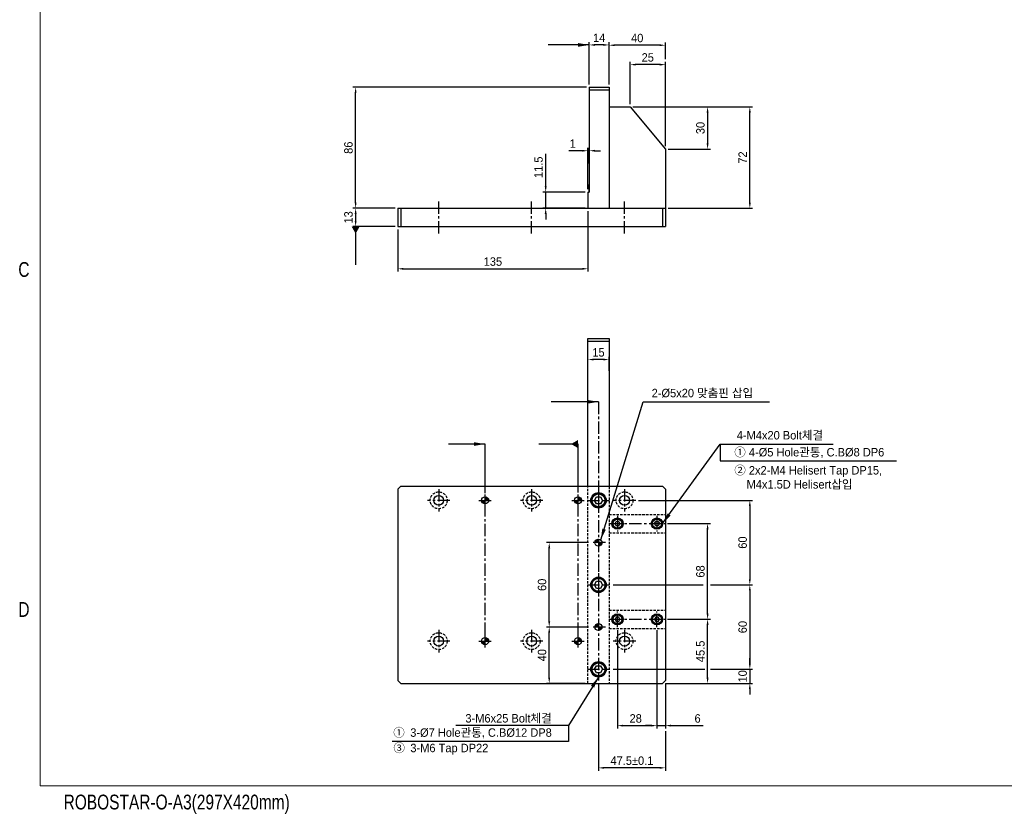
# Model space of a CAD drawing. Extents: x 2119 to 3465, y 864 to 1809.
# Tile 1 of 4: x 2120 to 2819, y 864 to 1428. Entities that reach past the tile are written whole.
import ezdxf
from ezdxf.enums import TextEntityAlignment as Align

# ---------------------------------------------------------------- set-up
doc = ezdxf.new("R2010")
doc.units = 0
doc.header["$LTSCALE"] = 7
doc.header["$MEASUREMENT"] = 0
doc.linetypes.add('CENTER', pattern=[2, 1.25, -0.25, 0.25, -0.25])
doc.linetypes.add('HIDDEN', pattern=[0.375, 0.25, -0.125])
doc.layers.get('0').update_dxf_attribs({"linetype": 'CONTINUOUS'})
doc.layers.get('DEFPOINTS').update_dxf_attribs({"linetype": 'CONTINUOUS'})
for name, color, linetype in [('3', 4, 'CONTINUOUS'), ('CEN', 3, 'CENTER'), ('CENTERLINE', 3, 'CENTER'), ('DIMENSION', 4, 'CONTINUOUS'), ('HATCHLINE', 1, 'CONTINUOUS'), ('HIDDENLINE', 5, 'HIDDEN')]:
    doc.layers.add(name, color=color, linetype=linetype)
doc.styles.get("Standard").update_dxf_attribs({"font": 'Gulim.ttf'})
doc.dimstyles.new('A3', dxfattribs={"dimscale": 2, "dimtxt": 3, "dimasz": 2, "dimexe": 1, "dimexo": 1, "dimgap": 1, "dimtad": 1, "dimdec": 4, "dimdsep": 46, "dimtxsty": 'Standard', "dimcen": 2.5, "dimclrd": 4, "dimclre": 4, "dimclrt": 9, "dimazin": 2, "dimtfac": 1, "dimtdec": 4, "dimtmove": 0, "dimatfit": 3, "dimfxl": 0, "dimtolj": 1, "dimarcsym": 0})
pattern_1 = [(135, (3140.19696, 834.9798), (0.2245064, 0.2245064), [])]

# ---------------------------------------------------------------- blocks, each defined once
blk = doc.blocks.new('A3-DJ')
at = {"const_width": 0.2}
for points in [[(30, 269), (30, 10)], [(30, 10), (410, 10)]]:
    blk.add_lwpolyline(points, dxfattribs=at)
at = {"layer": '3', "const_width": 0.05}
for points in [[(26, 149), (30, 149)], [(26, 80), (30, 80)]]:
    blk.add_lwpolyline(points, dxfattribs=at)
at = {"layer": '3', "width": 0.8}
for s, p in [('C', (26.72, 114.81)), ('D', (26.72, 45.81)), ('ROBOSTAR-O-A3(297X420mm)', (57.72, 6.36))]:
    blk.add_text(s, height=3, dxfattribs=at).set_placement(p, align=Align.MIDDLE)
blk = doc.blocks.new('*D70')
at = {"layer": 'DEFPOINTS', "color": 0}
for p in [(2553.44, 1366.03), (2578.44, 1336.03), (2608.44, 1336.03)]:
    blk.add_point(p, dxfattribs=at)
at = {"layer": 'DIMENSION', "color": 4, "lineweight": -2}
for p, q in [((2555.44, 1366.03), (2610.44, 1366.03)), ((2608.44, 1362.03), (2608.44, 1340.03)), ((2580.44, 1336.03), (2610.44, 1336.03))]:
    blk.add_line(p, q, dxfattribs=at)
at = {"layer": 'DIMENSION', "color": 4}
for points in [[(2607.77, 1362.03), (2609.11, 1362.03), (2608.44, 1366.03)], [(2607.77, 1340.03), (2609.11, 1340.03), (2608.44, 1336.03)]]:
    blk.add_solid(points, dxfattribs=at)
at = {"layer": 'DIMENSION', "color": 9, "insert": (2603.36, 1351.03), "char_height": 6, "attachment_point": 5, "rotation": 90}
blk.add_mtext('\\A1;30', dxfattribs=at)
blk = doc.blocks.new('*D71')
at = {"layer": 'DEFPOINTS', "color": 0}
for p in [(2553.44, 1366.03), (2638.44, 1366.03), (2578.44, 1294.03)]:
    blk.add_point(p, dxfattribs=at)
at = {"layer": 'DIMENSION', "color": 4, "lineweight": -2}
for p, q in [((2555.44, 1366.03), (2640.44, 1366.03)), ((2638.44, 1298.03), (2638.44, 1362.03)), ((2580.44, 1294.03), (2640.44, 1294.03))]:
    blk.add_line(p, q, dxfattribs=at)
at = {"layer": 'DIMENSION', "color": 4}
for points in [[(2637.77, 1362.03), (2639.11, 1362.03), (2638.44, 1366.03)], [(2637.77, 1298.03), (2639.11, 1298.03), (2638.44, 1294.03)]]:
    blk.add_solid(points, dxfattribs=at)
at = {"layer": 'DIMENSION', "color": 9, "insert": (2633.36, 1330.03), "char_height": 6, "attachment_point": 5, "rotation": 90}
blk.add_mtext('\\A1;72', dxfattribs=at)
blk = doc.blocks.new('*D72')
at = {"layer": 'DEFPOINTS', "color": 0}
for p in [(2358.44, 1380.03), (2524.44, 1380.03), (2388.44, 1294.03)]:
    blk.add_point(p, dxfattribs=at)
at = {"layer": 'DIMENSION', "color": 4, "lineweight": -2}
for p, q in [((2522.44, 1380.03), (2356.44, 1380.03)), ((2358.44, 1298.03), (2358.44, 1376.03)), ((2386.44, 1294.03), (2356.44, 1294.03))]:
    blk.add_line(p, q, dxfattribs=at)
at = {"layer": 'DIMENSION', "color": 4}
for points in [[(2357.77, 1376.03), (2359.11, 1376.03), (2358.44, 1380.03)], [(2357.77, 1298.03), (2359.11, 1298.03), (2358.44, 1294.03)]]:
    blk.add_solid(points, dxfattribs=at)
at = {"layer": 'DIMENSION', "color": 9, "insert": (2353.36, 1337.03), "char_height": 6, "attachment_point": 5, "rotation": 90}
blk.add_mtext('\\A1;86', dxfattribs=at)
blk = doc.blocks.new('*D73')
at = {"layer": 'DEFPOINTS', "color": 0}
for p in [(2553.44, 1396.03), (2553.44, 1366.03), (2578.44, 1336.03)]:
    blk.add_point(p, dxfattribs=at)
at = {"layer": 'DIMENSION', "color": 4, "lineweight": -2}
for p, q in [((2553.44, 1368.03), (2553.44, 1398.03)), ((2574.44, 1396.03), (2557.44, 1396.03)), ((2578.44, 1338.03), (2578.44, 1398.03))]:
    blk.add_line(p, q, dxfattribs=at)
at = {"layer": 'DIMENSION', "color": 4}
for points in [[(2557.44, 1396.7), (2557.44, 1395.36), (2553.44, 1396.03)], [(2574.44, 1396.7), (2574.44, 1395.36), (2578.44, 1396.03)]]:
    blk.add_solid(points, dxfattribs=at)
at = {"layer": 'DIMENSION', "color": 9, "insert": (2565.94, 1401.11), "char_height": 6, "attachment_point": 5}
blk.add_mtext('\\A1;25', dxfattribs=at)
blk = doc.blocks.new('*D74')
at = {"layer": 'DEFPOINTS', "color": 0}
for p in [(2523.44, 1334.88), (2524.44, 1323.75), (2523.44, 1305.53)]:
    blk.add_point(p, dxfattribs=at)
at = {"layer": 'DIMENSION', "color": 4, "lineweight": -2}
for p, q in [((2523.44, 1307.53), (2523.44, 1336.88)), ((2524.44, 1325.75), (2524.44, 1336.88)), ((2519.44, 1334.88), (2509.86, 1334.88)), ((2524.44, 1334.88), (2523.44, 1334.88)), ((2528.44, 1334.88), (2532.44, 1334.88))]:
    blk.add_line(p, q, dxfattribs=at)
at = {"layer": 'DIMENSION', "color": 4}
for points in [[(2519.44, 1335.54), (2519.44, 1334.21), (2523.44, 1334.88)], [(2528.44, 1335.54), (2528.44, 1334.21), (2524.44, 1334.88)]]:
    blk.add_solid(points, dxfattribs=at)
at = {"layer": 'DIMENSION', "color": 9, "insert": (2512.65, 1339.96), "char_height": 6, "attachment_point": 5}
blk.add_mtext('\\A1;1', dxfattribs=at)
blk = doc.blocks.new('*D75')
at = {"layer": 'DEFPOINTS', "color": 0}
for p in [(2523.44, 1294.03), (2388.44, 1281.03), (2523.44, 1251.03)]:
    blk.add_point(p, dxfattribs=at)
at = {"layer": 'DIMENSION', "color": 4, "lineweight": -2}
for p, q in [((2523.44, 1292.03), (2523.44, 1249.03)), ((2388.44, 1279.03), (2388.44, 1249.03)), ((2392.44, 1251.03), (2519.44, 1251.03))]:
    blk.add_line(p, q, dxfattribs=at)
at = {"layer": 'DIMENSION', "color": 4}
for points in [[(2392.44, 1251.7), (2392.44, 1250.36), (2388.44, 1251.03)], [(2519.44, 1251.7), (2519.44, 1250.36), (2523.44, 1251.03)]]:
    blk.add_solid(points, dxfattribs=at)
at = {"layer": 'DIMENSION', "color": 9, "insert": (2455.94, 1256.11), "char_height": 6, "attachment_point": 5}
blk.add_mtext('\\A1;135', dxfattribs=at)
blk = doc.blocks.new('*D76')
at = {"layer": 'DEFPOINTS', "color": 0}
for p in [(2523.44, 1305.53), (2493.44, 1294.03), (2523.44, 1294.03)]:
    blk.add_point(p, dxfattribs=at)
at = {"layer": 'DIMENSION', "color": 4, "lineweight": -2}
for p, q in [((2493.44, 1309.53), (2493.44, 1332.72)), ((2521.44, 1305.53), (2491.44, 1305.53)), ((2493.44, 1294.03), (2493.44, 1305.53)), ((2521.44, 1294.03), (2491.44, 1294.03)), ((2493.44, 1290.03), (2493.44, 1286.03))]:
    blk.add_line(p, q, dxfattribs=at)
at = {"layer": 'DIMENSION', "color": 4}
for points in [[(2492.77, 1309.53), (2494.11, 1309.53), (2493.44, 1305.53)], [(2492.77, 1290.03), (2494.11, 1290.03), (2493.44, 1294.03)]]:
    blk.add_solid(points, dxfattribs=at)
at = {"layer": 'DIMENSION', "color": 9, "insert": (2488.36, 1323.12), "char_height": 6, "attachment_point": 5, "rotation": 90}
blk.add_mtext('\\A1;11.5', dxfattribs=at)
blk = doc.blocks.new('*D77')
at = {"layer": 'DEFPOINTS', "color": 0}
for p in [(2388.44, 1294.03), (2358.44, 1281.03), (2388.44, 1281.03)]:
    blk.add_point(p, dxfattribs=at)
at = {"layer": 'DIMENSION', "color": 4, "lineweight": -2}
for p, q in [((2386.44, 1294.03), (2356.44, 1294.03)), ((2358.44, 1290.03), (2358.44, 1285.03)), ((2386.44, 1281.03), (2356.44, 1281.03))]:
    blk.add_line(p, q, dxfattribs=at)
at = {"layer": 'DIMENSION', "color": 4}
for points in [[(2357.77, 1290.03), (2359.11, 1290.03), (2358.44, 1294.03)], [(2357.77, 1285.03), (2359.11, 1285.03), (2358.44, 1281.03)]]:
    blk.add_solid(points, dxfattribs=at)
at = {"layer": 'DIMENSION', "color": 9, "insert": (2353.36, 1287.53), "char_height": 6, "attachment_point": 5, "rotation": 90}
blk.add_mtext('\\A1;13', dxfattribs=at)
blk = doc.blocks.new('*D78')
at = {"layer": 'DEFPOINTS', "color": 0}
for p in [(2524.44, 1410.03), (2524.44, 1380.03), (2538.44, 1380.03)]:
    blk.add_point(p, dxfattribs=at)
at = {"layer": 'DIMENSION', "color": 4, "lineweight": -2}
for p, q in [((2524.44, 1382.03), (2524.44, 1412.03)), ((2534.44, 1410.03), (2528.44, 1410.03)), ((2538.44, 1382.03), (2538.44, 1412.03))]:
    blk.add_line(p, q, dxfattribs=at)
at = {"layer": 'DIMENSION', "color": 4}
for points in [[(2528.44, 1410.7), (2528.44, 1409.36), (2524.44, 1410.03)], [(2534.44, 1410.7), (2534.44, 1409.36), (2538.44, 1410.03)]]:
    blk.add_solid(points, dxfattribs=at)
at = {"layer": 'DIMENSION', "color": 9, "insert": (2531.44, 1415.11), "char_height": 6, "attachment_point": 5}
blk.add_mtext('\\A1;14', dxfattribs=at)
blk = doc.blocks.new('*D79')
at = {"layer": 'DEFPOINTS', "color": 0}
for p in [(2538.44, 1409.81), (2578.44, 1398.03), (2538.44, 1380.03)]:
    blk.add_point(p, dxfattribs=at)
at = {"layer": 'DIMENSION', "color": 4, "lineweight": -2}
for p, q in [((2538.44, 1382.03), (2538.44, 1411.81)), ((2574.44, 1409.81), (2542.44, 1409.81)), ((2578.44, 1400.03), (2578.44, 1411.81))]:
    blk.add_line(p, q, dxfattribs=at)
at = {"layer": 'DIMENSION', "color": 4}
for points in [[(2542.44, 1410.47), (2542.44, 1409.14), (2538.44, 1409.81)], [(2574.44, 1410.47), (2574.44, 1409.14), (2578.44, 1409.81)]]:
    blk.add_solid(points, dxfattribs=at)
at = {"layer": 'DIMENSION', "color": 9, "insert": (2558.44, 1414.89), "char_height": 6, "attachment_point": 5}
blk.add_mtext('\\A1;40', dxfattribs=at)
blk = doc.blocks.new('*D59')
at = {"layer": 'DEFPOINTS', "color": 0}
for p in [(2495.96, 996.55), (2525.96, 996.55), (2523.44, 956.55)]:
    blk.add_point(p, dxfattribs=at)
at = {"layer": 'DIMENSION', "color": 4, "lineweight": -2}
for p, q in [((2523.96, 996.55), (2493.96, 996.55)), ((2495.96, 960.55), (2495.96, 992.55)), ((2521.44, 956.55), (2493.96, 956.55))]:
    blk.add_line(p, q, dxfattribs=at)
at = {"layer": 'DIMENSION', "color": 4}
for points in [[(2495.29, 992.55), (2496.63, 992.55), (2495.96, 996.55)], [(2495.29, 960.55), (2496.63, 960.55), (2495.96, 956.55)]]:
    blk.add_solid(points, dxfattribs=at)
at = {"layer": 'DIMENSION', "color": 9, "insert": (2490.88, 976.55), "char_height": 6, "attachment_point": 5, "rotation": 90}
blk.add_mtext('\\A1;40', dxfattribs=at)
blk = doc.blocks.new('*D60')
at = {"layer": 'DEFPOINTS', "color": 0}
for p in [(2578.05, 1002.05), (2608.44, 1002.05), (2576.44, 956.55)]:
    blk.add_point(p, dxfattribs=at)
at = {"layer": 'DIMENSION', "color": 4, "lineweight": -2}
for p, q in [((2580.05, 1002.05), (2610.44, 1002.05)), ((2608.44, 960.55), (2608.44, 998.05)), ((2578.44, 956.55), (2610.44, 956.55))]:
    blk.add_line(p, q, dxfattribs=at)
at = {"layer": 'DIMENSION', "color": 4}
for points in [[(2607.77, 998.05), (2609.11, 998.05), (2608.44, 1002.05)], [(2607.77, 960.55), (2609.11, 960.55), (2608.44, 956.55)]]:
    blk.add_solid(points, dxfattribs=at)
at = {"layer": 'DIMENSION', "color": 9, "insert": (2603.36, 979.3), "char_height": 6, "attachment_point": 5, "rotation": 90}
blk.add_mtext('\\A1;45.5', dxfattribs=at)
blk = doc.blocks.new('*D61')
at = {"layer": 'DEFPOINTS', "color": 0}
for p in [(2544.44, 996.44), (2572.44, 996.44), (2572.44, 926.55)]:
    blk.add_point(p, dxfattribs=at)
at = {"layer": 'DIMENSION', "color": 4, "lineweight": -2}
for p, q in [((2544.44, 994.44), (2544.44, 924.55)), ((2572.44, 994.44), (2572.44, 924.55)), ((2548.44, 926.55), (2568.44, 926.55))]:
    blk.add_line(p, q, dxfattribs=at)
at = {"layer": 'DIMENSION', "color": 4}
for points in [[(2548.44, 927.21), (2548.44, 925.88), (2544.44, 926.55)], [(2568.44, 927.21), (2568.44, 925.88), (2572.44, 926.55)]]:
    blk.add_solid(points, dxfattribs=at)
at = {"layer": 'DIMENSION', "color": 9, "insert": (2557.38, 931.62), "char_height": 6, "attachment_point": 5}
blk.add_mtext('\\A1;28', dxfattribs=at)
blk = doc.blocks.new('*D62')
at = {"layer": 'DEFPOINTS', "color": 0}
for p in [(2572.44, 996.44), (2578.44, 958.55), (2578.44, 926.55)]:
    blk.add_point(p, dxfattribs=at)
at = {"layer": 'DIMENSION', "color": 4, "lineweight": -2}
for p, q in [((2572.44, 994.44), (2572.44, 924.55)), ((2578.44, 956.55), (2578.44, 924.55)), ((2568.44, 926.55), (2564.44, 926.55)), ((2572.44, 926.55), (2578.44, 926.55)), ((2582.44, 926.55), (2605.19, 926.55))]:
    blk.add_line(p, q, dxfattribs=at)
at = {"layer": 'DIMENSION', "color": 4}
for points in [[(2568.44, 927.21), (2568.44, 925.88), (2572.44, 926.55)], [(2582.44, 927.21), (2582.44, 925.88), (2578.44, 926.55)]]:
    blk.add_solid(points, dxfattribs=at)
at = {"layer": 'DIMENSION', "color": 9, "insert": (2601.34, 931.62), "char_height": 6, "attachment_point": 5}
blk.add_mtext('\\A1;6', dxfattribs=at)
blk = doc.blocks.new('*D63')
at = {"layer": 'DEFPOINTS', "color": 0}
for p in [(2608.44, 966.55), (2601.67, 956.55), (2638.44, 956.55)]:
    blk.add_point(p, dxfattribs=at)
at = {"layer": 'DIMENSION', "color": 4, "lineweight": -2}
for p, q in [((2638.44, 970.55), (2638.44, 974.55)), ((2610.44, 966.55), (2640.44, 966.55)), ((2638.44, 966.55), (2638.44, 956.55)), ((2603.67, 956.55), (2640.44, 956.55)), ((2638.44, 952.55), (2638.44, 948.55))]:
    blk.add_line(p, q, dxfattribs=at)
at = {"layer": 'DIMENSION', "color": 4}
for points in [[(2637.77, 970.55), (2639.11, 970.55), (2638.44, 966.55)], [(2637.77, 952.55), (2639.11, 952.55), (2638.44, 956.55)]]:
    blk.add_solid(points, dxfattribs=at)
at = {"layer": 'DIMENSION', "color": 9, "insert": (2633.36, 961.55), "char_height": 6, "attachment_point": 5, "rotation": 90}
blk.add_mtext('\\A1;10', dxfattribs=at)
blk = doc.blocks.new('*D64')
at = {"layer": 'DEFPOINTS', "color": 0}
for p in [(2530.94, 958.65), (2578.44, 924.55), (2530.94, 896.55)]:
    blk.add_point(p, dxfattribs=at)
at = {"layer": 'DIMENSION', "color": 4, "lineweight": -2}
for p, q in [((2530.94, 956.65), (2530.94, 894.55)), ((2578.44, 922.55), (2578.44, 894.55)), ((2574.44, 896.55), (2534.94, 896.55))]:
    blk.add_line(p, q, dxfattribs=at)
at = {"layer": 'DIMENSION', "color": 4}
for points in [[(2534.94, 897.21), (2534.94, 895.88), (2530.94, 896.55)], [(2574.44, 897.21), (2574.44, 895.88), (2578.44, 896.55)]]:
    blk.add_solid(points, dxfattribs=at)
at = {"layer": 'DIMENSION', "color": 9, "insert": (2554.69, 901.63), "char_height": 6, "attachment_point": 5}
blk.add_mtext('\\A1;47.5±0.1', dxfattribs=at)
blk = doc.blocks.new('*D65')
at = {"layer": 'DEFPOINTS', "color": 0}
for p in [(2523.44, 1186.55), (2523.44, 1176.23), (2538.44, 1176.56)]:
    blk.add_point(p, dxfattribs=at)
at = {"layer": 'DIMENSION', "color": 4, "lineweight": -2}
for p, q in [((2523.44, 1178.23), (2523.44, 1188.55)), ((2534.44, 1186.55), (2527.44, 1186.55)), ((2538.44, 1178.56), (2538.44, 1188.55))]:
    blk.add_line(p, q, dxfattribs=at)
at = {"layer": 'DIMENSION', "color": 4}
for points in [[(2527.44, 1187.21), (2527.44, 1185.88), (2523.44, 1186.55)], [(2534.44, 1187.21), (2534.44, 1185.88), (2538.44, 1186.55)]]:
    blk.add_solid(points, dxfattribs=at)
at = {"layer": 'DIMENSION', "color": 9, "insert": (2530.94, 1191.63), "char_height": 6, "attachment_point": 5}
blk.add_mtext('\\A1;15', dxfattribs=at)
blk = doc.blocks.new('*D66')
at = {"layer": 'DEFPOINTS', "color": 0}
for p in [(2495.96, 1056.55), (2525.96, 1056.55), (2525.96, 996.55)]:
    blk.add_point(p, dxfattribs=at)
at = {"layer": 'DIMENSION', "color": 4, "lineweight": -2}
for p, q in [((2523.96, 1056.55), (2493.96, 1056.55)), ((2495.96, 1000.55), (2495.96, 1052.55)), ((2523.96, 996.55), (2493.96, 996.55))]:
    blk.add_line(p, q, dxfattribs=at)
at = {"layer": 'DIMENSION', "color": 4}
for points in [[(2495.29, 1052.55), (2496.63, 1052.55), (2495.96, 1056.55)], [(2495.29, 1000.55), (2496.63, 1000.55), (2495.96, 996.55)]]:
    blk.add_solid(points, dxfattribs=at)
at = {"layer": 'DIMENSION', "color": 9, "insert": (2490.88, 1026.55), "char_height": 6, "attachment_point": 5, "rotation": 90}
blk.add_mtext('\\A1;60', dxfattribs=at)
blk = doc.blocks.new('*D67')
at = {"layer": 'DEFPOINTS', "color": 0}
for p in [(2557.44, 1086.55), (2608.44, 1026.55), (2638.44, 1026.55)]:
    blk.add_point(p, dxfattribs=at)
at = {"layer": 'DIMENSION', "color": 4, "lineweight": -2}
for p, q in [((2559.44, 1086.55), (2640.44, 1086.55)), ((2638.44, 1082.55), (2638.44, 1030.55)), ((2610.44, 1026.55), (2640.44, 1026.55))]:
    blk.add_line(p, q, dxfattribs=at)
at = {"layer": 'DIMENSION', "color": 4}
for points in [[(2637.77, 1082.55), (2639.11, 1082.55), (2638.44, 1086.55)], [(2637.77, 1030.55), (2639.11, 1030.55), (2638.44, 1026.55)]]:
    blk.add_solid(points, dxfattribs=at)
at = {"layer": 'DIMENSION', "color": 9, "insert": (2633.36, 1056.55), "char_height": 6, "attachment_point": 5, "rotation": 90}
blk.add_mtext('\\A1;60', dxfattribs=at)
blk = doc.blocks.new('*D68')
at = {"layer": 'DEFPOINTS', "color": 0}
for p in [(2578.05, 1070.05), (2608.44, 1070.05), (2578.05, 1002.05)]:
    blk.add_point(p, dxfattribs=at)
at = {"layer": 'DIMENSION', "color": 4, "lineweight": -2}
for p, q in [((2580.05, 1070.05), (2610.44, 1070.05)), ((2608.44, 1006.05), (2608.44, 1066.05)), ((2580.05, 1002.05), (2610.44, 1002.05))]:
    blk.add_line(p, q, dxfattribs=at)
at = {"layer": 'DIMENSION', "color": 4}
for points in [[(2607.77, 1066.05), (2609.11, 1066.05), (2608.44, 1070.05)], [(2607.77, 1006.05), (2609.11, 1006.05), (2608.44, 1002.05)]]:
    blk.add_solid(points, dxfattribs=at)
at = {"layer": 'DIMENSION', "color": 9, "insert": (2603.36, 1036.05), "char_height": 6, "attachment_point": 5, "rotation": 90}
blk.add_mtext('\\A1;68', dxfattribs=at)
blk = doc.blocks.new('*D69')
at = {"layer": 'DEFPOINTS', "color": 0}
for p in [(2608.44, 1026.55), (2608.44, 966.55), (2638.44, 966.55)]:
    blk.add_point(p, dxfattribs=at)
at = {"layer": 'DIMENSION', "color": 4, "lineweight": -2}
for p, q in [((2610.44, 1026.55), (2640.44, 1026.55)), ((2638.44, 1022.55), (2638.44, 970.55)), ((2610.44, 966.55), (2640.44, 966.55))]:
    blk.add_line(p, q, dxfattribs=at)
at = {"layer": 'DIMENSION', "color": 4}
for points in [[(2637.77, 1022.55), (2639.11, 1022.55), (2638.44, 1026.55)], [(2637.77, 970.55), (2639.11, 970.55), (2638.44, 966.55)]]:
    blk.add_solid(points, dxfattribs=at)
at = {"layer": 'DIMENSION', "color": 9, "insert": (2633.36, 996.55), "char_height": 6, "attachment_point": 5, "rotation": 90}
blk.add_mtext('\\A1;60', dxfattribs=at)
blk = doc.blocks.new('*X33')
at = {"color": 0}
for p, q in [((1281.47, 849.11), (1281.75, 849.39)), ((1281.54, 848.73), (1282.2, 849.39)), ((1281.66, 848.4), (1282.65, 849.39)), ((1281.81, 848.1), (1283.09, 849.39)), ((1281.99, 847.84), (1283.54, 849.39)), ((1282.2, 847.6), (1283.95, 849.35)), ((1282.45, 847.39), (1283.95, 848.9)), ((1282.72, 847.21), (1283.95, 848.45)), ((1283.02, 847.07), (1283.95, 848)), ((1283.36, 846.96), (1283.95, 847.55)), ((1283.75, 846.9), (1283.95, 847.1)), ((1283.95, 851.59), (1284.23, 851.87)), ((1283.95, 851.14), (1284.61, 851.8)), ((1283.95, 850.69), (1284.94, 851.68)), ((1283.95, 850.24), (1285.24, 851.53)), ((1283.95, 849.79), (1285.5, 851.35)), ((1283.99, 849.39), (1285.74, 851.13)), ((1284.44, 849.39), (1285.95, 850.89)), ((1284.89, 849.39), (1286.12, 850.62)), ((1285.34, 849.39), (1286.27, 850.32)), ((1285.79, 849.39), (1286.38, 849.98)), ((1286.24, 849.39), (1286.44, 849.59))]:
    blk.add_line(p, q, dxfattribs=at)
blk = doc.blocks.new('*X34')
at = {"color": 0}
for p, q in [((1281.48, 748.99), (1281.88, 749.39)), ((1281.57, 748.63), (1282.33, 749.39)), ((1281.7, 748.31), (1282.78, 749.39)), ((1281.86, 748.02), (1283.22, 749.39)), ((1282.05, 747.76), (1283.67, 749.39)), ((1282.27, 747.54), (1283.95, 749.22)), ((1282.52, 747.34), (1283.95, 748.77)), ((1283.95, 751.46), (1284.35, 751.86)), ((1283.95, 751.01), (1284.71, 751.77)), ((1283.95, 750.56), (1285.03, 751.64)), ((1283.95, 750.11), (1285.32, 751.48)), ((1283.95, 749.67), (1285.57, 751.29)), ((1284.12, 749.39), (1285.8, 751.07)), ((1284.57, 749.39), (1286, 750.82)), ((1285.02, 749.39), (1286.17, 750.54)), ((1285.47, 749.39), (1286.31, 750.22)), ((1285.92, 749.39), (1286.4, 749.87)), ((1286.37, 749.39), (1286.45, 749.47)), ((1282.8, 747.17), (1283.95, 748.32)), ((1283.11, 747.03), (1283.95, 747.87)), ((1283.47, 746.94), (1283.95, 747.42)), ((1283.87, 746.89), (1283.95, 746.97))]:
    blk.add_line(p, q, dxfattribs=at)

msp = doc.modelspace()

# ---------------------------------------------------------------- hatches: boundary and pattern name
at = {"layer": 'HATCHLINE'}
h = msp.add_hatch(dxfattribs=at)
h.set_pattern_fill('ANSI31', color=256, scale=0.1, style=0)
h.set_pattern_definition(pattern_1)
h.paths.add_polyline_path([(2530.94019, 1056.5479), (2528.44019, 1056.5479, -0.414213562), (2530.94019, 1059.0479)])
h.paths.add_polyline_path([(2530.94019, 1056.5479), (2533.44019, 1056.5479, -0.414213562), (2530.94019, 1054.0479)])
h = msp.add_hatch(dxfattribs=at)
h.set_pattern_fill('ANSI31', color=256, scale=0.1, style=0)
h.set_pattern_definition(pattern_1)
h.paths.add_polyline_path([(2530.94019, 999.0479), (2530.94019, 996.5479), (2528.44019, 996.5479, -0.414213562)])
h.paths.add_polyline_path([(2530.94019, 996.5479), (2533.44019, 996.5479, -0.414213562), (2530.94019, 994.0479)])

# ---------------------------------------------------------------- linework, layer by layer
for p, q in [((2524.44019, 1380.0292), (2524.44019, 1305.52922)), ((2524.44019, 1380.0292), (2538.44019, 1380.0292)), ((2524.44019, 1378.0292), (2538.44019, 1378.0292)), ((2538.44019, 1380.0292), (2538.44019, 1294.02921)), ((2538.44019, 1366.02921), (2553.44019, 1366.02921)), ((2553.44019, 1366.02921), (2578.44019, 1336.02921)), ((2578.44019, 1336.02921), (2578.44019, 1281.02921)), ((2524.44019, 1305.52922), (2524.44019, 1310.87922)), ((2524.44019, 1310.37922), (2524.44019, 1305.52922)), ((2523.44019, 1305.52922), (2523.44019, 1294.02921)), ((2523.44019, 1305.52922), (2524.44019, 1305.52922)), ((2523.44019, 1305.52922), (2524.44019, 1305.52922)), ((2388.44019, 1294.02921), (2578.44019, 1294.02921)), ((2388.44019, 1294.02921), (2388.44019, 1281.02921)), ((2390.44019, 1294.02921), (2390.44019, 1281.02921)), ((2576.44019, 1294.02921), (2576.44019, 1281.02921)), ((2388.44019, 1281.02921), (2578.44019, 1281.02921)), ((2523.44019, 1201.54791), (2538.44019, 1201.54791)), ((2523.44019, 1096.5479), (2523.44019, 1201.54791)), ((2523.44019, 1199.54791), (2538.44019, 1199.54791)), ((2538.44019, 1201.54791), (2538.44019, 1096.5479)), ((2390.44019, 1096.5479), (2388.44019, 1094.5479)), ((2388.44019, 1094.5479), (2388.44019, 958.5479)), ((2390.44019, 1096.5479), (2576.44019, 1096.5479)), ((2578.44019, 1094.5479), (2576.44019, 1096.5479)), ((2578.44019, 1094.5479), (2578.44019, 958.5479)), ((2390.44019, 956.5479), (2388.44019, 958.5479)), ((2576.44019, 956.5479), (2578.44019, 958.5479)), ((2390.44019, 956.5479), (2576.44019, 956.5479))]:
    msp.add_line(p, q)
for points in [[(2532.38357, 1089.0479), (2533.82694, 1086.5479), (2532.38357, 1084.0479), (2529.49681, 1084.0479), (2528.05344, 1086.5479), (2529.49681, 1089.0479)], [(2545.30622, 1071.54791), (2546.17224, 1070.04791), (2545.30622, 1068.54791), (2543.57417, 1068.54791), (2542.70814, 1070.04791), (2543.57417, 1071.54791)], [(2573.30622, 1071.54791), (2574.17224, 1070.04791), (2573.30622, 1068.54791), (2571.57417, 1068.54791), (2570.70814, 1070.04791), (2571.57417, 1071.54791)], [(2532.38357, 1029.0479), (2533.82694, 1026.5479), (2532.38357, 1024.0479), (2529.49681, 1024.0479), (2528.05344, 1026.5479), (2529.49681, 1029.0479)], [(2545.30622, 1000.54789), (2546.17224, 1002.04789), (2545.30622, 1003.54789), (2543.57417, 1003.54789), (2542.70814, 1002.04789), (2543.57417, 1000.54789)], [(2573.30622, 1000.54789), (2574.17224, 1002.04789), (2573.30622, 1003.54789), (2571.57417, 1003.54789), (2570.70814, 1002.04789), (2571.57417, 1000.54789)], [(2532.38357, 969.0479), (2533.82694, 966.5479), (2532.38357, 964.0479), (2529.49681, 964.0479), (2528.05344, 966.5479), (2529.49681, 969.0479)]]:
    msp.add_lwpolyline(points, close=True)
for centre, radius in [((2530.94019, 1086.5479), 5.5), ((2530.94019, 1086.5479), 5), ((2417.44019, 1086.54791), 3.5), ((2483.44019, 1086.54791), 3.5), ((2549.44019, 1086.54791), 3.5), ((2544.44019, 1070.04791), 4), ((2544.44019, 1070.04791), 3.5), ((2572.44019, 1070.04791), 4), ((2572.44019, 1070.04791), 3.5), ((2530.94019, 1056.5479), 2.5), ((2530.94019, 1026.5479), 5.5), ((2530.94019, 1026.5479), 5), ((2544.44019, 1002.04789), 4), ((2544.44019, 1002.04789), 3.5), ((2572.44019, 1002.04789), 4), ((2572.44019, 1002.04789), 3.5), ((2530.94019, 996.5479), 2.5), ((2417.44019, 986.54791), 3.5), ((2483.44019, 986.54791), 3.5), ((2549.44019, 986.54791), 3.5), ((2530.94019, 966.5479), 5.5), ((2530.94019, 966.5479), 5)]:
    msp.add_circle(centre, radius)
at = {"linetype": 'Continuous'}
for centre in [(2450.44019, 1086.54791), (2516.44019, 1086.54791), (2450.44019, 986.54789), (2516.44019, 986.54789)]:
    msp.add_circle(centre, 2.5, dxfattribs=at)
at = {"layer": '3'}
for centre, radius in [((2530.94019, 1086.5479), 4.6), ((2544.44019, 1070.04791), 3.2), ((2572.44019, 1070.04791), 3.2), ((2530.94019, 1026.5479), 4.6), ((2544.44019, 1002.04789), 3.2), ((2572.44019, 1002.04789), 3.2), ((2530.94019, 966.5479), 4.6)]:
    msp.add_circle(centre, radius, dxfattribs=at)
at = {"layer": 'CEN', "linetype": 'CENTER'}
for p, q in [((2417.44019, 1276.13098), (2417.44019, 1298.91094)), ((2483.44019, 1276.13098), (2483.44019, 1298.91094)), ((2549.44019, 1276.13098), (2549.44019, 1298.91094)), ((2417.44019, 1094.54791), (2417.44019, 1078.54791)), ((2483.44019, 1094.54791), (2483.44019, 1078.54791)), ((2549.44019, 1094.54791), (2549.44019, 1078.54791)), ((2425.44019, 1086.54791), (2409.44019, 1086.54791)), ((2450.44019, 1082.04791), (2450.44019, 1091.04791)), ((2491.44019, 1086.54791), (2475.44019, 1086.54791)), ((2516.44019, 1082.04791), (2516.44019, 1091.04791)), ((2557.44019, 1086.54791), (2541.44019, 1086.54791)), ((2535.9208, 1056.5479), (2525.95958, 1056.5479)), ((2417.44019, 994.54791), (2417.44019, 978.54791)), ((2483.44019, 994.54791), (2483.44019, 978.54791)), ((2535.9208, 996.5479), (2525.95958, 996.5479)), ((2549.44019, 994.54791), (2549.44019, 978.54791)), ((2425.44019, 986.54791), (2409.44019, 986.54791)), ((2450.44019, 982.04791), (2450.44019, 991.04791)), ((2491.44019, 986.54791), (2475.44019, 986.54791)), ((2516.44019, 982.04791), (2516.44019, 991.04791)), ((2557.44019, 986.54791), (2541.44019, 986.54791))]:
    msp.add_line(p, q, dxfattribs=at)
at = {"layer": 'CEN'}
for p, q in [((2530.94019, 1094.72308), (2530.94019, 1078.64815)), ((2446.04109, 1086.54791), (2454.94019, 1086.54791)), ((2512.04109, 1086.54791), (2520.94019, 1086.54791)), ((2523.02249, 1086.5479), (2538.80057, 1086.5479)), ((2530.94019, 1034.72308), (2530.94019, 1018.64815)), ((2523.02249, 1026.5479), (2538.80057, 1026.5479)), ((2446.04109, 986.54791), (2454.94019, 986.54791)), ((2512.04109, 986.54791), (2520.94019, 986.54791)), ((2530.94019, 974.72308), (2530.94019, 958.64815)), ((2523.02249, 966.5479), (2538.80057, 966.5479))]:
    msp.add_line(p, q, dxfattribs=at)
at = {"layer": 'CENTERLINE'}
for p, q in [((2530.94019, 1156.5479), (2530.94019, 974.72308)), ((2450.44019, 991.04791), (2450.44019, 1082.04791)), ((2516.44019, 991.04791), (2516.44019, 1082.04791)), ((2544.44019, 1075.6551), (2544.44019, 1064.44071)), ((2572.44019, 1075.6551), (2572.44019, 1064.44071)), ((2538.83299, 1070.04791), (2578.04739, 1070.04791)), ((2544.44019, 996.44069), (2544.44019, 1007.65509)), ((2572.44019, 996.44069), (2572.44019, 1007.65509)), ((2538.83299, 1002.04789), (2578.04739, 1002.04789))]:
    msp.add_line(p, q, dxfattribs=at)
at = {"layer": 'DIMENSION'}
for p, q in [((2450.44019, 1091.59878), (2450.44019, 1126.5479)), ((2516.44019, 1092.04791), (2516.44019, 1126.5479)), ((2617.36936, 1126.5479), (2617.36936, 1114.67019)), ((2617.36936, 1114.67019), (2742.61404, 1114.67019)), ((2541.40575, 1026.5479), (2605.39266, 1026.5479)), ((2541.40575, 966.5479), (2606.51201, 966.5479)), ((2509.72072, 926.5479), (2509.72072, 915.17122)), ((2509.72072, 915.17122), (2384.48819, 915.17122))]:
    msp.add_line(p, q, dxfattribs=at)
at = {"layer": 'HIDDENLINE'}
for p, q in [((2523.44019, 956.5479), (2523.44019, 1096.5479)), ((2538.44019, 1096.5479), (2538.44019, 956.54791)), ((2538.44019, 1076.54791), (2578.44019, 1076.54791)), ((2538.44019, 1063.54791), (2578.44019, 1063.54791)), ((2538.44019, 1008.54791), (2578.44019, 1008.54791)), ((2538.44019, 995.54791), (2578.44019, 995.54791))]:
    msp.add_line(p, q, dxfattribs=at)
for centre in [(2417.44019, 1086.54791), (2483.44019, 1086.54791), (2549.44019, 1086.54791), (2417.44019, 986.54791), (2483.44019, 986.54791), (2549.44019, 986.54791)]:
    msp.add_circle(centre, 6, dxfattribs=at)

# ---------------------------------------------------------------- block references
at = {"xscale": 3.5, "yscale": 3.5, "zscale": 3.5}
msp.add_blockref('A3-DJ', (2029.29305, 848.6998), dxfattribs=at)
at = {"layer": 'HATCHLINE', "linetype": 'Continuous', "rotation": 180}
for name, p in [('*X34', (3734.39058, 1835.93594)), ('*X34', (3800.39058, 1835.93594)), ('*X33', (3734.39058, 1835.93594)), ('*X33', (3800.39058, 1835.93594))]:
    msp.add_blockref(name, p, dxfattribs=at)

# ---------------------------------------------------------------- texts
at = {"layer": 'DIMENSION', "color": 9, "char_height": 6}
for s, insert, attachment_point in [('\\A1;2-%%c5x20 맞춤핀 삽입', (2568.70245, 1162.44375), 4), ('\\A1;4-M4x20 Bolt체결', (2629.16826, 1132.44873), 4), ('① 4-%%C5 Hole관통, C.B%%C8 DP6', (2627.40363, 1120.18236), 4), ('② 2x2-M4 Helisert Tap DP15,\\P    M4x1.5D Helisert삽입', (2627.40328, 1102.63465), 4), ('3-M6x25 Bolt체결', (2497.72072, 931.41162), 6), ('{\\f굴림체|b0|i0|c129|p49;① }3-%%c7 Hole관통, C.B%%c12 DP8', (2385.15442, 921.05406), 4), ('{\\f굴림체|b0|i0|c129|p49;③ }3-M6 Tap DP22', (2385.26464, 909.75685), 4)]:
    msp.add_mtext(s, dxfattribs=dict(at, insert=insert, attachment_point=attachment_point))

# ---------------------------------------------------------------- dimensions: what is measured, and where the dimension line sits
at = {"layer": 'DIMENSION'}
for base, p1, p2, angle, picture, middle in [((2524.44019, 1410.0292), (2538.44019, 1380.0292), (2524.44019, 1380.0292), 180, '*D78', (2531.44019, 1410.0292)), ((2572.44019, 926.5479), (2544.44019, 996.44069), (2572.44019, 996.44069), 180, '*D61', (2557.37658, 926.5479)), ((2578.44019, 926.5479), (2572.44019, 996.44069), (2578.44019, 958.5479), 180, '*D62', (2601.33602, 926.5479)), ((2638.44019, 956.5479), (2608.44019, 966.5479), (2601.6669, 956.5479), 90, '*D63', (2638.44019, 961.5479))]:
    dim = msp.add_linear_dim(base=base, p1=p1, p2=p2, angle=angle, dimstyle='A3', dxfattribs=at)
    dim.commit()
    dim.dimension.update_dxf_attribs({"geometry": picture, "text_midpoint": middle, "dimtype": 160})
for base, p1, p2, angle, picture, middle in [((2538.44019, 1409.80585), (2578.44019, 1398.02921), (2538.44019, 1380.0292), 180, '*D79', (2558.44019, 1414.88575)), ((2553.44019, 1396.02921), (2578.44019, 1336.02921), (2553.44019, 1366.02921), 180, '*D73', (2565.94019, 1401.10511)), ((2358.44019, 1380.0292), (2388.44019, 1294.02921), (2524.44019, 1380.0292), 90, '*D72', (2353.36429, 1337.0292)), ((2608.44019, 1336.02921), (2553.44019, 1366.02921), (2578.44019, 1336.02921), 90, '*D70', (2603.36429, 1351.02921)), ((2638.44019, 1366.02921), (2578.44019, 1294.02921), (2553.44019, 1366.02921), 90, '*D71', (2633.3603, 1330.02921)), ((2523.44019, 1334.875), (2524.44019, 1323.75), (2523.44019, 1305.52922), 180, '*D74', (2512.64925, 1339.95889)), ((2358.44019, 1281.02921), (2388.44019, 1294.02921), (2388.44019, 1281.02921), 90, '*D77', (2353.3563, 1287.52921)), ((2523.44019, 1251.02921), (2388.44019, 1281.02921), (2523.44019, 1294.02921), 180, '*D75', (2455.94019, 1256.1131)), ((2523.44019, 1186.5479), (2538.44019, 1176.55613), (2523.44019, 1176.23382), 180, '*D65', (2530.94019, 1191.63179)), ((2638.44019, 1026.5479), (2557.44019, 1086.54791), (2608.44019, 1026.5479), 90, '*D67', (2633.36429, 1056.5479)), ((2608.44019, 1070.04791), (2578.04739, 1002.04789), (2578.04739, 1070.04791), 90, '*D68', (2603.36429, 1036.0479)), ((2495.95958, 1056.5479), (2525.95958, 996.5479), (2525.95958, 1056.5479), 90, '*D66', (2490.88368, 1026.5479)), ((2638.44019, 966.5479), (2608.44019, 1026.5479), (2608.44019, 966.5479), 90, '*D69', (2633.36429, 996.5479)), ((2608.44019, 1002.04789), (2576.44019, 956.5479), (2578.04739, 1002.04789), 90, '*D60', (2603.3603, 979.29789)), ((2495.95958, 996.5479), (2523.44019, 956.5479), (2525.95958, 996.5479), 90, '*D59', (2490.87968, 976.5479))]:
    dim = msp.add_linear_dim(base=base, p1=p1, p2=p2, angle=angle, dimstyle='A3', dxfattribs=at)
    dim.commit()
    dim.dimension.update_dxf_attribs({"geometry": picture, "text_midpoint": middle})
for base, p1, p2, angle, override, picture, middle in [((2493.44019, 1294.02921), (2523.44019, 1305.52922), (2523.44019, 1294.02921), 90, {"dimjust": 1}, '*D76', (2488.3563, 1323.1231)), ((2530.94019, 896.5479), (2578.44019, 924.5479), (2530.94019, 958.64815), 180, {"dimscale": 2, "dimtxt": 3, "dimtxsty": 'Standard', "dimclrt": 9, "dimtol": 1, "dimtp": 0.1, "dimtm": 0.1, "dimtix": 1}, '*D64', (2554.69019, 901.63179))]:
    dim = msp.add_linear_dim(base=base, p1=p1, p2=p2, angle=angle, dimstyle='A3', override=override, dxfattribs=at)
    dim.commit()
    dim.dimension.update_dxf_attribs({"geometry": picture, "text_midpoint": middle})

# ---------------------------------------------------------------- leaders
for points, override in [([(2524.44019, 1410.0292), (2495.12284, 1410.0292)], {"dimscale": 4, "dimtxt": 2.5, "dimtxsty": 'Standard', "dimclrt": 9}), ([(2358.44019, 1281.02921), (2358.44019, 1253.92045)], {"dimasz": 2.5, "dimgap": 0.875, "dimcen": 0, "dimclrd": 256, "dimclre": 256, "dimadec": 0, "dimazin": 0, "dimtmove": 2, "dimldrblk": 'DATUMFILLED'}), ([(2530.94019, 1156.5479), (2497.22157, 1156.5479)], {"dimscale": 4, "dimtxt": 2.5, "dimtxsty": 'Standard', "dimclrt": 9}), ([(2450.44019, 1126.5479), (2424.37629, 1126.5479)], {"dimscale": 4, "dimtxt": 2.5, "dimtxsty": 'Standard', "dimclrt": 9}), ([(2516.44019, 1126.5479), (2488.53143, 1126.5479)], {"dimasz": 2.5, "dimgap": 0.875, "dimcen": 0, "dimclrd": 256, "dimclre": 256, "dimadec": 0, "dimazin": 0, "dimtmove": 2, "dimldrblk": 'DATUMFILLED'})]:
    msp.add_leader(points, dimstyle='A3', override=override, dxfattribs=at)
at = {"layer": 'DIMENSION', "annotation_type": 0, "has_hookline": 1}
for points, hookline_direction, text_width in [([(2532.57161, 1058.44223), (2562.5672, 1156.5479), (2570.5672, 1156.5479)], 0, 77.95206), ([(2576.44019, 1070.04791), (2617.36936, 1126.5479), (2625.36936, 1126.5479)], 0, 68.36485), ([(2530.94019, 961.0479), (2509.72072, 926.5479), (2501.72072, 926.5479)], 1, 68.18908)]:
    msp.add_leader(points, dimstyle='A3', override={"dimscale": 4, "dimtxt": 2.5, "dimtxsty": 'Standard', "dimclrt": 9}, dxfattribs=dict(at, hookline_direction=hookline_direction, text_width=text_width))

doc.saveas('drawing.dxf')
